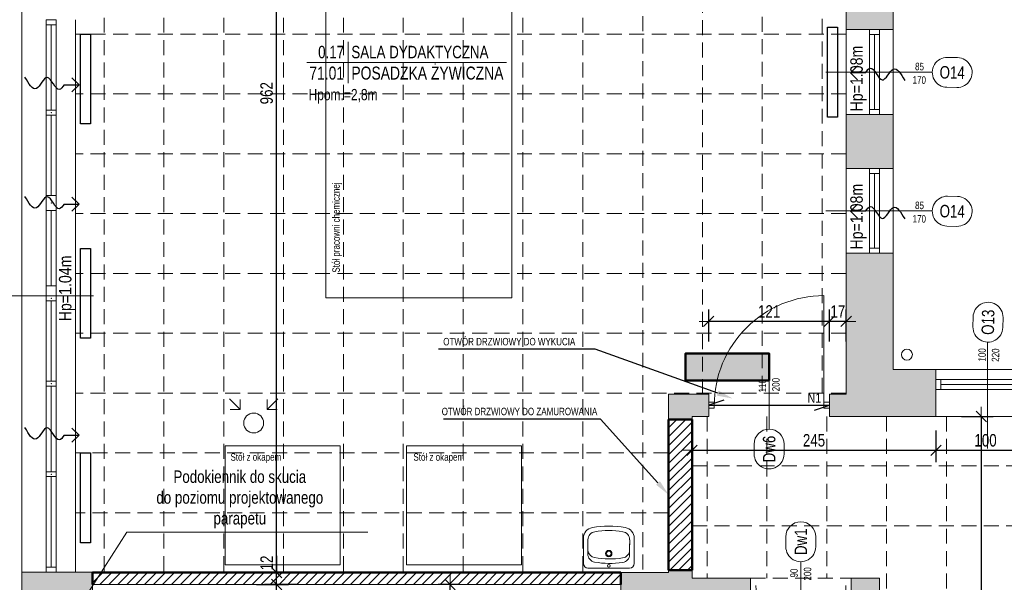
# Model space of a CAD drawing. Header units: millimetres. Extents: x 27490 to 108194, y -40520 to 41185.
# Tile 11 of 65: x 28004 to 28991, y -31493 to -30928. Entities that reach past the tile are written whole.
import ezdxf
from ezdxf import colors
from ezdxf.entities.mleader import LeaderData, LeaderLine
from ezdxf.enums import TextEntityAlignment as Align
from ezdxf.math import Vec2, Vec3

# ---------------------------------------------------------------- set-up
doc = ezdxf.new("R2010")
doc.units = ezdxf.units.MM
doc.linetypes.add('DASHEDX2', pattern=[1.5, 1, -0.5])
doc.layers.get('0').update_dxf_attribs({"lineweight": 18})
doc.layers.get('Defpoints').update_dxf_attribs({"lineweight": 18})
for name, color, linetype, lineweight in [('BA_drz', 7, 'Continuous', 18), ('BA_KS_ist.', 34, 'Continuous', 13), ('BA_met', 7, 'Continuous', 18), ('BA_sym', 7, 'Continuous', 18), ('BA_txc', 1, 'Continuous', 18), ('BA_txs', 2, 'Continuous', 18), ('Cienka', 7, 'Continuous', 18), ('mm_grzejniki', 30, 'Continuous', 30), ('mm_klimatyzacja', 94, 'Continuous', 50), ('mm_Wentylacja', 5, 'Continuous', 50), ('PG_PRZERYWANE_ŚREDNIE', 1, 'DASHEDX2', 18), ('PG_WIDOKOWE_CIENKIE', 1, 'Continuous', 18), ('PG_WYMIARY', 1, 'Continuous', 18), ('PG_WYPOSAŻENIE', 1, 'Continuous', 18), ('PG_ŚCIANY_DZIAŁOWE', 3, 'Continuous', 18), ('Przekrojowa', 60, 'Continuous', 18), ('WYBURZENIA', 160, 'Continuous', 30)]:
    doc.layers.add(name, color=color, linetype=linetype, lineweight=lineweight)
doc.styles.add('BIKTC', font='bikromsw.shx', dxfattribs={"width": 0.8})
doc.styles.add('BIKTS', font='bikromsw.shx', dxfattribs={"width": 0.85})
doc.styles.add('BIKWYM', font='BIKROMSW.SHX', dxfattribs={"width": 0.8})
doc.styles.add('ROMANS', font='bikromsw.shx', dxfattribs={"width": 0.8})
doc.styles.get("Standard").update_dxf_attribs({"font": 'arial.ttf'})
doc.dimstyles.new('BA_KR_50', dxfattribs={"dimscale": 0.5, "dimtxt": 25, "dimasz": 1.666667, "dimexe": 24, "dimexo": 0, "dimgap": 0, "dimtad": 0, "dimdec": 1, "dimrnd": 0.5, "dimzin": 9, "dimdsep": 46, "dimtxsty": 'BIKWYM', "dimblk": 'WYM-KR', "dimcen": 0, "dimdle": 20, "dimclrd": 256, "dimclre": 256, "dimclrt": 7, "dimadec": 0, "dimazin": 0, "dimtfac": 0.033333, "dimtdec": 1, "dimtmove": 0, "dimatfit": 3, "dimldrblk": 'WYM-KR', "dimfxl": 40, "dimfxlon": 1, "dimtvp": 0.8, "dimtolj": 1, "dimarcsym": 0})
pattern_1 = [(45, (-22681.607, 2584.853), (-4.49012806, 4.49012806), [])]

# ---------------------------------------------------------------- blocks, each defined once
blk = doc.blocks.new('symdrz')
blk.add_lwpolyline([(-10, -30, -1), (-10, 30), (10, 30, -1), (10, -30)], format="xyb", close=True)
at = {"style": 'BIKTS', "width": 0.8}
blk.add_attdef('SZERDRZ', text='', height=25, dxfattribs=at).set_placement((77.1, 8.8), align=Align.CENTER)
blk.add_attdef('SYMDRZ', text='', height=25, dxfattribs=at).set_placement((0, 0), align=Align.MIDDLE)
blk.add_attdef('WYSDRZ', text='', height=25, dxfattribs=at).set_placement((77.1, -9.5), align=Align.TOP_CENTER)
blk = doc.blocks.new('dr1h901')
at = {"color": 0}
blk.add_line((-0.5, 0), (-0.5, 1), dxfattribs=at)
blk.add_line((0, 0.362), (0, -0.266))
blk.add_arc((-0.5, 0), 1, 0, 90, dxfattribs=at)
blk = doc.blocks.new('bikmet')
blk.add_line((0, 1.65), (0, -1.65))
at = {"style": 'ROMANS', "width": 0.8}
blk.add_attdef('NRPOM', text='', height=1, dxfattribs=at).set_placement((-0.333, 0.333), align=Align.RIGHT)
blk.add_attdef('NWAPOM', (0.25, 0.333), '', height=1, dxfattribs=at)
blk.add_attdef('RAREA', text='', height=1.042, dxfattribs=at).set_placement((-0.333, -0.333), align=Align.TOP_RIGHT)
blk.add_attdef('PODLOGA', text='', height=1.042, dxfattribs=at).set_placement((0.25, -0.333), align=Align.TOP_LEFT)
blk = doc.blocks.new('A$Cf7835451')
at = {"layer": 'PG_WIDOKOWE_CIENKIE', "lineweight": 18}
for p, q in [((29.97, 50.9), (4.55, 50.9)), ((0, 4.55), (0, 46.36)), ((13.56, 46.28), (18.9, 46.36)), ((17.27, 46.25), (17.27, 46.33)), ((18.09, 46.3), (28.43, 46.46)), ((19.09, 46.31), (19.09, 46.36)), ((24.43, 46.36), (21.8, 46.36)), ((21.8, 46.36), (21.8, 46.36)), ((21.82, 46.36), (21.82, 46.36)), ((22.54, 46.36), (22.54, 46.41)), ((23.62, 46.36), (23.62, 46.38)), ((29.97, 0), (4.55, 0)), ((14.2, 4.47), (19.54, 4.55)), ((17.27, 4.51), (17.27, 4.6)), ((28.43, 4.55), (19.09, 4.55))]:
    blk.add_line(p, q, dxfattribs=at)
for centre, radius in [((2.27, 25.45), 1.36), ((14.54, 25.45), 3.18), ((14.54, 25.45), 2.27)]:
    blk.add_circle(centre, radius, dxfattribs=at)
for centre, radius, start, end in [((4.55, 46.36), 4.55, 90, 180), ((29.97, 40), 10.91, 10.24035, 90), ((13.68, 38.1), 8.18, 90.87473, 171.72059), ((18.21, 38.12), 8.18, 90.87473, 171.72059), ((28.43, 38.18), 8.18, 9.15413, 90), ((-50.54, 25.45), 92.72, 349.75965, 10.24035), ((92.84, 26.58), 88.17, 171.72059, 190.02886), ((97.37, 26.6), 88.17, 171.72059, 190.02886), ((-50.54, 25.45), 88.17, 350.84587, 9.15413), ((14.07, 12.65), 8.18, 190.02886, 270.87473), ((18.6, 12.67), 8.18, 190.02886, 264.7924), ((28.43, 12.73), 8.18, 270, 350.84587), ((4.55, 4.55), 4.55, 180, 270), ((29.97, 10.91), 10.91, 270, 349.75965)]:
    blk.add_arc(centre, radius, start, end, dxfattribs=at)
blk = doc.blocks.new('jamb')
blk.add_lwpolyline([(-0.5, -0.5), (-0.5, 0.5), (0.5, 0.5), (0.5, -0.5)], close=True)
blk = doc.blocks.new('A$C134dd6f3')
at = {"extrusion": (0, 0, -1)}
blk.add_line((55, 77.4), (55, 133.9), dxfattribs=at)
at = {"color": 0, "extrusion": (0, 0, -1)}
blk.add_line((0, 110), (0, 0), dxfattribs=at)
at = {"color": 0}
blk.add_arc((0, 110), 110, 270, 0, dxfattribs=at)
blk = doc.blocks.new('WYM-KR')
at = {"linetype": 'ByBlock'}
blk.add_line((11.52, 0), (-11.52, 0), dxfattribs=at)
at = {"color": 7, "linetype": 'ByBlock'}
blk.add_line((6.24, 6.24), (-6.24, -6.24), dxfattribs=at)
blk = doc.blocks.new('*D794')
at = {"layer": 'Defpoints', "color": 0, "transparency": 16777216}
for p in [(28435.06, -31494.98), (28444.24, -31494.98), (28444.24, -31591.98)]:
    blk.add_point(p, dxfattribs=at)
at = {"layer": 'PG_WYMIARY', "lineweight": -2, "transparency": 16777216}
for p, q in [((28444.24, -31494.98), (28423.06, -31494.98)), ((28435.06, -31591.14), (28435.06, -31495.81)), ((28444.24, -31591.98), (28423.06, -31591.98))]:
    blk.add_line(p, q, dxfattribs=at)
at = {"layer": 'PG_WYMIARY', "lineweight": -2, "transparency": 16777216, "xscale": 0.8333333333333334, "yscale": 0.8333333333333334, "zscale": 0.8333333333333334}
for p, rotation in [((28435.06, -31494.98), 90), ((28435.06, -31591.98), 270)]:
    blk.add_blockref('WYM-KR', p, dxfattribs=dict(at, rotation=rotation))
at = {"layer": 'PG_WYMIARY', "color": 7, "transparency": 16777216, "insert": (28425.06, -31543.48), "char_height": 12.5, "attachment_point": 5, "rotation": 90, "style": 'BIKWYM'}
blk.add_mtext('\\A1;97', dxfattribs=at)
blk = doc.blocks.new('*D723')
at = {"layer": 'Defpoints', "color": 0, "transparency": 16777216}
for p in [(28261.21, -31494.98), (28338.81, -31494.98), (28338.81, -31581.98)]:
    blk.add_point(p, dxfattribs=at)
at = {"layer": 'PG_WYMIARY', "lineweight": -2, "transparency": 16777216}
for p, q in [((28281.21, -31494.98), (28249.21, -31494.98)), ((28261.21, -31581.14), (28261.21, -31495.81)), ((28281.21, -31581.98), (28249.21, -31581.98))]:
    blk.add_line(p, q, dxfattribs=at)
at = {"layer": 'PG_WYMIARY', "lineweight": -2, "transparency": 16777216, "xscale": 0.8333333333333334, "yscale": 0.8333333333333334, "zscale": 0.8333333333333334}
for p, rotation in [((28261.21, -31494.98), 90), ((28261.21, -31581.98), 270)]:
    blk.add_blockref('WYM-KR', p, dxfattribs=dict(at, rotation=rotation))
at = {"layer": 'PG_WYMIARY', "color": 7, "transparency": 16777216, "insert": (28251.21, -31538.48), "char_height": 12.5, "attachment_point": 5, "rotation": 90, "style": 'BIKWYM'}
blk.add_mtext('\\A1;87', dxfattribs=at)
blk = doc.blocks.new('*D818')
at = {"layer": 'Defpoints', "color": 0, "transparency": 16777216}
for p in [(28076.74, -31482.98), (28261.21, -31482.98), (28076.74, -31494.98)]:
    blk.add_point(p, dxfattribs=at)
at = {"layer": 'PG_WYMIARY', "lineweight": -2, "transparency": 16777216}
for p, q in [((28261.21, -31466.23), (28261.21, -31482.98)), ((28241.21, -31482.98), (28273.21, -31482.98)), ((28261.21, -31494.14), (28261.21, -31483.81)), ((28241.21, -31494.98), (28273.21, -31494.98))]:
    blk.add_line(p, q, dxfattribs=at)
at = {"layer": 'PG_WYMIARY', "lineweight": -2, "transparency": 16777216, "xscale": 0.8333333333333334, "yscale": 0.8333333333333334, "zscale": 0.8333333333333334}
for p, rotation in [((28261.21, -31482.98), 90), ((28261.21, -31494.98), 270)]:
    blk.add_blockref('WYM-KR', p, dxfattribs=dict(at, rotation=rotation))
at = {"layer": 'PG_WYMIARY', "color": 7, "transparency": 16777216, "insert": (28251.21, -31473.38), "char_height": 12.5, "attachment_point": 5, "rotation": 90, "style": 'BIKWYM'}
blk.add_mtext('\\A1;12', dxfattribs=at)
blk = doc.blocks.new('*D819')
at = {"layer": 'Defpoints', "color": 0, "transparency": 16777216}
for p in [(28076.74, -30521.48), (28261.21, -30521.48), (28076.74, -31482.98)]:
    blk.add_point(p, dxfattribs=at)
at = {"layer": 'PG_WYMIARY', "lineweight": -2, "transparency": 16777216}
for p, q in [((28241.21, -30521.48), (28273.21, -30521.48)), ((28261.21, -31482.14), (28261.21, -30522.31)), ((28241.21, -31482.98), (28273.21, -31482.98))]:
    blk.add_line(p, q, dxfattribs=at)
at = {"layer": 'PG_WYMIARY', "lineweight": -2, "transparency": 16777216, "xscale": 0.8333333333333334, "yscale": 0.8333333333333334, "zscale": 0.8333333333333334}
for p, rotation in [((28261.21, -30521.48), 90), ((28261.21, -31482.98), 270)]:
    blk.add_blockref('WYM-KR', p, dxfattribs=dict(at, rotation=rotation))
at = {"layer": 'PG_WYMIARY', "color": 7, "transparency": 16777216, "insert": (28251.21, -31002.23), "char_height": 12.5, "attachment_point": 5, "rotation": 90, "style": 'BIKWYM'}
blk.add_mtext('\\A1;962', dxfattribs=at)
blk = doc.blocks.new('*D826')
at = {"layer": 'Defpoints', "color": 0, "transparency": 16777216}
for p in [(28815.49, -31231.1), (28815.49, -31303.98), (28832.24, -31303.98)]:
    blk.add_point(p, dxfattribs=at)
at = {"layer": 'PG_WYMIARY', "lineweight": -2, "transparency": 16777216}
for p, q in [((28815.49, -31251.1), (28815.49, -31219.1)), ((28832.24, -31251.1), (28832.24, -31219.1)), ((28831.41, -31231.1), (28816.32, -31231.1))]:
    blk.add_line(p, q, dxfattribs=at)
at = {"layer": 'PG_WYMIARY', "lineweight": -2, "transparency": 16777216, "xscale": 0.8333333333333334, "yscale": 0.8333333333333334, "zscale": 0.8333333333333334, "rotation": 180}
blk.add_blockref('WYM-KR', (28815.49, -31231.1), dxfattribs=at)
at = {"layer": 'PG_WYMIARY', "lineweight": -2, "transparency": 16777216, "xscale": 0.8333333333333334, "yscale": 0.8333333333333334, "zscale": 0.8333333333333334}
blk.add_blockref('WYM-KR', (28832.24, -31231.1), dxfattribs=at)
at = {"layer": 'PG_WYMIARY', "color": 7, "transparency": 16777216, "insert": (28823.87, -31221.1), "char_height": 12.5, "attachment_point": 5, "style": 'BIKWYM'}
blk.add_mtext('\\A1;17', dxfattribs=at)
blk = doc.blocks.new('*D827')
at = {"layer": 'Defpoints', "color": 0, "transparency": 16777216}
for p in [(28694.49, -31231.1), (28694.49, -31303.98), (28815.49, -31303.98)]:
    blk.add_point(p, dxfattribs=at)
at = {"layer": 'PG_WYMIARY', "lineweight": -2, "transparency": 16777216}
for p, q in [((28694.49, -31251.1), (28694.49, -31219.1)), ((28815.49, -31251.1), (28815.49, -31219.1)), ((28814.66, -31231.1), (28695.32, -31231.1))]:
    blk.add_line(p, q, dxfattribs=at)
at = {"layer": 'PG_WYMIARY', "lineweight": -2, "transparency": 16777216, "xscale": 0.8333333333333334, "yscale": 0.8333333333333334, "zscale": 0.8333333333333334, "rotation": 180}
blk.add_blockref('WYM-KR', (28694.49, -31231.1), dxfattribs=at)
at = {"layer": 'PG_WYMIARY', "lineweight": -2, "transparency": 16777216, "xscale": 0.8333333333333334, "yscale": 0.8333333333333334, "zscale": 0.8333333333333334}
blk.add_blockref('WYM-KR', (28815.49, -31231.1), dxfattribs=at)
at = {"layer": 'PG_WYMIARY', "color": 7, "transparency": 16777216, "insert": (28754.99, -31221.1), "char_height": 12.5, "attachment_point": 5, "style": 'BIKWYM'}
blk.add_mtext('\\A1;121', dxfattribs=at)
blk = doc.blocks.new('*D804')
at = {"layer": 'Defpoints', "color": 0, "transparency": 16777216}
for p in [(28920.24, -31326.48), (28920.24, -32106.48), (28967.74, -32106.48)]:
    blk.add_point(p, dxfattribs=at)
at = {"layer": 'PG_WYMIARY', "lineweight": -2, "transparency": 16777216}
for p, q in [((28947.74, -31326.48), (28979.74, -31326.48)), ((28967.74, -31327.31), (28967.74, -32105.64)), ((28947.74, -32106.48), (28979.74, -32106.48))]:
    blk.add_line(p, q, dxfattribs=at)
at = {"layer": 'PG_WYMIARY', "lineweight": -2, "transparency": 16777216, "xscale": 0.8333333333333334, "yscale": 0.8333333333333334, "zscale": 0.8333333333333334}
for p, rotation in [((28967.74, -31326.48), 90), ((28967.74, -32106.48), 270)]:
    blk.add_blockref('WYM-KR', p, dxfattribs=dict(at, rotation=rotation))
at = {"layer": 'PG_WYMIARY', "color": 7, "transparency": 16777216, "insert": (28957.74, -31716.48), "char_height": 12.5, "attachment_point": 5, "rotation": 90, "style": 'BIKWYM'}
blk.add_mtext('\\A1;780', dxfattribs=at)
blk = doc.blocks.new('*D724')
at = {"layer": 'Defpoints', "color": 0, "transparency": 16777216}
for p in [(28677.74, -31326.48), (28922.24, -31326.48), (28922.24, -31360.4)]:
    blk.add_point(p, dxfattribs=at)
at = {"layer": 'PG_WYMIARY', "lineweight": -2, "transparency": 16777216}
for p, q in [((28677.74, -31340.4), (28677.74, -31372.4)), ((28922.24, -31340.4), (28922.24, -31372.4)), ((28678.57, -31360.4), (28921.41, -31360.4))]:
    blk.add_line(p, q, dxfattribs=at)
at = {"layer": 'PG_WYMIARY', "lineweight": -2, "transparency": 16777216, "xscale": 0.8333333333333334, "yscale": 0.8333333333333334, "zscale": 0.8333333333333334, "rotation": 180}
blk.add_blockref('WYM-KR', (28677.74, -31360.4), dxfattribs=at)
at = {"layer": 'PG_WYMIARY', "lineweight": -2, "transparency": 16777216, "xscale": 0.8333333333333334, "yscale": 0.8333333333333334, "zscale": 0.8333333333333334}
blk.add_blockref('WYM-KR', (28922.24, -31360.4), dxfattribs=at)
at = {"layer": 'PG_WYMIARY', "color": 7, "transparency": 16777216, "insert": (28799.99, -31350.4), "char_height": 12.5, "attachment_point": 5, "style": 'BIKWYM'}
blk.add_mtext('\\A1;245', dxfattribs=at)
blk = doc.blocks.new('*D725')
at = {"layer": 'Defpoints', "color": 0, "transparency": 16777216}
for p in [(28922.24, -31326.48), (29021.74, -31326.48), (29021.74, -31360.4)]:
    blk.add_point(p, dxfattribs=at)
at = {"layer": 'PG_WYMIARY', "lineweight": -2, "transparency": 16777216}
for p, q in [((28922.24, -31340.4), (28922.24, -31372.4)), ((29021.74, -31340.4), (29021.74, -31372.4)), ((28923.07, -31360.4), (29020.91, -31360.4))]:
    blk.add_line(p, q, dxfattribs=at)
at = {"layer": 'PG_WYMIARY', "lineweight": -2, "transparency": 16777216, "xscale": 0.8333333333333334, "yscale": 0.8333333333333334, "zscale": 0.8333333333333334, "rotation": 180}
blk.add_blockref('WYM-KR', (28922.24, -31360.4), dxfattribs=at)
at = {"layer": 'PG_WYMIARY', "lineweight": -2, "transparency": 16777216, "xscale": 0.8333333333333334, "yscale": 0.8333333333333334, "zscale": 0.8333333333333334}
blk.add_blockref('WYM-KR', (29021.74, -31360.4), dxfattribs=at)
at = {"layer": 'PG_WYMIARY', "color": 7, "transparency": 16777216, "insert": (28971.99, -31350.4), "char_height": 12.5, "attachment_point": 5, "style": 'BIKWYM'}
blk.add_mtext('\\A1;100', dxfattribs=at)
blk = doc.blocks.new('*D735')
at = {"layer": 'Defpoints', "color": 0, "transparency": 16777216}
for p in [(28183.71, -30884.48), (27935.19, -30928.48), (28183.71, -30928.48)]:
    blk.add_point(p, dxfattribs=at)
at = {"layer": 'PG_WYMIARY', "lineweight": -2, "transparency": 16777216}
for p, q in [((27955.19, -30884.48), (27923.19, -30884.48)), ((27935.19, -30885.31), (27935.19, -30927.64)), ((27955.19, -30928.48), (27923.19, -30928.48))]:
    blk.add_line(p, q, dxfattribs=at)
at = {"layer": 'PG_WYMIARY', "lineweight": -2, "transparency": 16777216, "xscale": 0.8333333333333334, "yscale": 0.8333333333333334, "zscale": 0.8333333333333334}
for p, rotation in [((27935.19, -30884.48), 90), ((27935.19, -30928.48), 270)]:
    blk.add_blockref('WYM-KR', p, dxfattribs=dict(at, rotation=rotation))
at = {"layer": 'PG_WYMIARY', "color": 7, "transparency": 16777216, "insert": (27925.19, -30906.48), "char_height": 12.5, "attachment_point": 5, "rotation": 90, "style": 'BIKWYM'}
blk.add_mtext('\\A1;44', dxfattribs=at)
blk = doc.blocks.new('*D736')
at = {"layer": 'Defpoints', "color": 0, "transparency": 16777216}
for p in [(28183.71, -30928.48), (27935.19, -31482.48), (28183.71, -31482.48)]:
    blk.add_point(p, dxfattribs=at)
at = {"layer": 'PG_WYMIARY', "lineweight": -2, "transparency": 16777216}
for p, q in [((27955.19, -30928.48), (27923.19, -30928.48)), ((27935.19, -30929.31), (27935.19, -31481.64)), ((27955.19, -31482.48), (27923.19, -31482.48))]:
    blk.add_line(p, q, dxfattribs=at)
at = {"layer": 'PG_WYMIARY', "lineweight": -2, "transparency": 16777216, "xscale": 0.8333333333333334, "yscale": 0.8333333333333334, "zscale": 0.8333333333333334}
for p, rotation in [((27935.19, -30928.48), 90), ((27935.19, -31482.48), 270)]:
    blk.add_blockref('WYM-KR', p, dxfattribs=dict(at, rotation=rotation))
at = {"layer": 'PG_WYMIARY', "color": 7, "transparency": 16777216, "insert": (27925.19, -31205.48), "char_height": 12.5, "attachment_point": 5, "rotation": 90, "style": 'BIKWYM'}
blk.add_mtext('\\A1;554', dxfattribs=at)
blk = doc.blocks.new('*D737')
at = {"layer": 'Defpoints', "color": 0, "transparency": 16777216}
for p in [(28183.71, -31482.48), (27935.19, -31528.98), (28183.71, -31528.98)]:
    blk.add_point(p, dxfattribs=at)
at = {"layer": 'PG_WYMIARY', "lineweight": -2, "transparency": 16777216}
for p, q in [((27955.19, -31482.48), (27923.19, -31482.48)), ((27935.19, -31483.31), (27935.19, -31528.14)), ((27955.19, -31528.98), (27923.19, -31528.98))]:
    blk.add_line(p, q, dxfattribs=at)
at = {"layer": 'PG_WYMIARY', "lineweight": -2, "transparency": 16777216, "xscale": 0.8333333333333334, "yscale": 0.8333333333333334, "zscale": 0.8333333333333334}
for p, rotation in [((27935.19, -31482.48), 90), ((27935.19, -31528.98), 270)]:
    blk.add_blockref('WYM-KR', p, dxfattribs=dict(at, rotation=rotation))
at = {"layer": 'PG_WYMIARY', "color": 7, "transparency": 16777216, "insert": (27925.19, -31505.73), "char_height": 12.5, "attachment_point": 5, "rotation": 90, "style": 'BIKWYM'}
blk.add_mtext('\\A1;47', dxfattribs=at)
blk = doc.blocks.new('*D742')
at = {"layer": 'Defpoints', "color": 0, "transparency": 16777216}
for p in [(28178.17, -29655.48), (27896.13, -32152.48), (28178.17, -32152.48)]:
    blk.add_point(p, dxfattribs=at)
at = {"layer": 'PG_WYMIARY', "lineweight": -2, "transparency": 16777216}
for p, q in [((27916.13, -29655.48), (27884.13, -29655.48)), ((27896.13, -29656.31), (27896.13, -32151.64)), ((27916.13, -32152.48), (27884.13, -32152.48))]:
    blk.add_line(p, q, dxfattribs=at)
at = {"layer": 'PG_WYMIARY', "lineweight": -2, "transparency": 16777216, "xscale": 0.8333333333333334, "yscale": 0.8333333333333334, "zscale": 0.8333333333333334}
for p, rotation in [((27896.13, -29655.48), 90), ((27896.13, -32152.48), 270)]:
    blk.add_blockref('WYM-KR', p, dxfattribs=dict(at, rotation=rotation))
at = {"layer": 'PG_WYMIARY', "color": 7, "transparency": 16777216, "insert": (27886.13, -30903.98), "char_height": 12.5, "attachment_point": 5, "rotation": 90, "style": 'BIKWYM'}
blk.add_mtext('\\A1;2497', dxfattribs=at)
blk = doc.blocks.new('podciecie')
at = {"layer": 'mm_Wentylacja', "color": 142, "lineweight": 30}
for p, q in [((23288, -37575.5), (23288, -37590.5)), ((23288, -37590.5), (23280.93, -37583.43)), ((23288, -37590.5), (23295.07, -37583.43))]:
    blk.add_line(p, q, dxfattribs=at)
blk.add_spline([(23288, -37575.5), (23283.25, -37570.75), (23295.25, -37558.75), (23284.25, -37547.75), (23295.75, -37536.25)], degree=3, dxfattribs=at)
blk = doc.blocks.new('A$C92ba3dc0')
at = {"layer": 'mm_Wentylacja', "color": 2, "lineweight": 30}
for p, rotation in [((35987.4, 24386.78), 270), ((-39967.11, -22201.3), 89.99999999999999), ((-39967.11, -22320.92), 89.99999999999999), ((35987.4, 24247.91), 270), ((-39967.11, -22552.77), 89.99999999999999)]:
    blk.add_blockref('podciecie', p, dxfattribs=dict(at, rotation=rotation))
blk = doc.blocks.new('A$C2afebbaf')
at = {"layer": 'mm_Wentylacja', "color": 142, "lineweight": 20}
for p, q in [((-2225.64, 771.64), (-2215.04, 761.04)), ((-2215.04, 761.04), (-2215.04, 771.04)), ((-2177.36, 771.64), (-2187.96, 761.04)), ((-2187.96, 761.04), (-2187.96, 771.04)), ((-2215.04, 761.04), (-2225.04, 761.04)), ((-2187.96, 761.04), (-2177.96, 761.04))]:
    blk.add_line(p, q, dxfattribs=at)
at = {"layer": 'mm_Wentylacja', "color": 1, "lineweight": 20}
blk.add_circle((-2201.5, 747.5), 10, dxfattribs=at)
blk = doc.blocks.new('A$C6d95d5dd')
at = {"true_color": 0x636466, "transparency": 33554559}
h = blk.add_hatch(color=251, dxfattribs=at)
h.dxf.hatch_style = 1
h.paths.add_polyline_path([(-1684.67, 817.07), (-1768.67, 817.07), (-1768.67, 790.07), (-1684.67, 790.07)])
at = {"layer": 'mm_klimatyzacja', "color": 3, "linetype": 'Continuous', "lineweight": 50, "ltscale": 50}
blk.add_lwpolyline([(-1684.67, 790.07), (-1768.67, 790.07), (-1768.67, 817.07), (-1684.67, 817.07)], close=True, dxfattribs=at)
blk = doc.blocks.new('A$C6810ecfa')
at = {"layer": 'BA_KS_ist.', "color": 18, "linetype": 'Continuous', "lineweight": 20, "ltscale": 25, "true_color": 0x000000}
blk.add_circle((-1546.57, 816.05), 5.5, dxfattribs=at)
blk = doc.blocks.new('A$C52335042')
at = {"layer": 'mm_grzejniki', "lineweight": 30}
for points in [[(-2375, 1047.5), (-2375, 1137.5), (-2365, 1137.5), (-2365, 1047.5)], [(-1626.08, 1054.34), (-1626.08, 1144.34), (-1616.08, 1144.34), (-1616.08, 1054.34)], [(-2375, 832.43), (-2375, 922.43), (-2365, 922.43), (-2365, 832.43)], [(-2375, 627.43), (-2375, 717.43), (-2365, 717.43), (-2365, 627.43)]]:
    blk.add_lwpolyline(points, close=True, dxfattribs=at)

msp = doc.modelspace()

# ---------------------------------------------------------------- hatches: boundary and pattern name
at = {"layer": 'PG_WIDOKOWE_CIENKIE', "lineweight": 18}
h = msp.add_hatch(dxfattribs=at)
h.set_pattern_fill('LINE', scale=2, angle=45)
h.set_pattern_definition(pattern_1)
h.paths.add_polyline_path([(28654.24, -31329.48), (28677.74, -31329.48), (28677.74, -31480.48), (28654.24, -31480.48)])
h = msp.add_hatch(dxfattribs=at)
h.set_pattern_fill('LINE', scale=2, angle=45)
h.set_pattern_definition(pattern_1)
h.paths.add_polyline_path([(28076.74, -31482.98), (28606.24, -31482.98), (28606.24, -31494.98), (28076.74, -31494.98)])
at = {"layer": 'PG_ŚCIANY_DZIAŁOWE', "true_color": 0x939598, "transparency": 33554610}
h = msp.add_hatch(color=252, dxfattribs=at)
h.dxf.hatch_style = 1
h.paths.add_polyline_path([(28879.24, -30867.48), (28832.24, -30867.48), (28832.24, -30938.48), (28879.24, -30938.48)])
h = msp.add_hatch(color=252, dxfattribs=at)
h.dxf.hatch_style = 1
h.paths.add_polyline_path([(28832.24, -31077.73), (28879.24, -31077.73), (28879.24, -31023.48), (28832.24, -31023.48)])
h = msp.add_hatch(color=252, dxfattribs=at)
h.dxf.hatch_style = 1
h.paths.add_polyline_path([(28694.49, -31326.48), (28694.49, -31303.98), (28654.24, -31303.98), (28654.24, -31329.48), (28677.74, -31329.48), (28677.74, -31326.48)])
h.paths.add_polyline_path([(28815.49, -31303.98), (28815.49, -31326.48), (28920.24, -31326.48), (28922.24, -31326.48), (28922.24, -31279.48), (28879.24, -31279.48), (28879.24, -31162.73), (28832.24, -31162.73), (28832.24, -31303.98)])
h = msp.add_hatch(color=252, dxfattribs=at)
h.dxf.hatch_style = 1
h.paths.add_polyline_path([(28076.74, -31482.48), (28005.74, -31482.48), (28005.74, -31528.98), (28059.74, -31528.98), (28076.74, -31528.98)])
h = msp.add_hatch(color=252, dxfattribs=at)
h.dxf.hatch_style = 1
h.paths.add_polyline_path([(28606.24, -31527.98), (28676.74, -31527.98), (28676.74, -31503.48), (28736.24, -31503.48), (28736.24, -31488.48), (28677.74, -31488.48), (28677.74, -31480.48), (28654.24, -31480.48), (28654.24, -31482.98), (28606.24, -31482.98)])
h = msp.add_hatch(color=252, dxfattribs=at)
h.dxf.hatch_style = 1
h.paths.add_polyline_path([(28865.74, -31488.48), (28837.24, -31488.48), (28837.24, -31503.48), (28850.74, -31503.48), (28850.74, -32119.98), (28865.74, -32119.98)])

# ---------------------------------------------------------------- linework, layer by layer
for p, q in [((28005.74, -31844.98), (28005.74, -29682.48)), ((28832.24, -31303.98), (28832.24, -30491.48)), ((28879.24, -31279.48), (28879.24, -30579.98)), ((28030.24, -31482.48), (28030.24, -30928.48)), ((28040.24, -30928.48), (28030.24, -30928.48)), ((28040.24, -30933.48), (28030.24, -30933.48)), ((28035.24, -31019.14), (28035.24, -30933.48)), ((28040.24, -31482.48), (28040.24, -30928.48)), ((28059.74, -30928.48), (28059.74, -31482.48)), ((28879.24, -30938.48), (28832.24, -30938.48)), ((28855.74, -30938.48), (28855.74, -31023.48)), ((28855.74, -30943.48), (28865.74, -30943.48)), ((28860.74, -30943.48), (28860.74, -31018.48)), ((28865.74, -30938.48), (28865.74, -31023.48)), ((28865.74, -30938.98), (28865.74, -31022.98)), ((28040.24, -31019.14), (28030.24, -31019.14)), ((28040.24, -31024.14), (28030.24, -31024.14)), ((28035.24, -31104.81), (28035.24, -31024.14)), ((28879.24, -31023.48), (28832.24, -31023.48)), ((28855.74, -31018.48), (28865.74, -31018.48)), ((28879.24, -31077.73), (28832.24, -31077.73)), ((28855.74, -31077.73), (28855.74, -31162.73)), ((28855.74, -31082.73), (28865.74, -31082.73)), ((28860.74, -31082.73), (28860.74, -31157.73)), ((28865.74, -31077.73), (28865.74, -31162.73)), ((28865.74, -31161.98), (28865.74, -31078.48)), ((28040.24, -31104.81), (28030.24, -31104.81)), ((28040.24, -31119.81), (28030.24, -31119.81)), ((28035.24, -31195.48), (28035.24, -31119.81)), ((28879.24, -31162.73), (28832.24, -31162.73)), ((28855.74, -31157.73), (28865.74, -31157.73)), ((28040.24, -31195.48), (28030.24, -31195.48)), ((28040.24, -31210.48), (28030.24, -31210.48)), ((28035.24, -31291.14), (28035.24, -31210.48)), ((29613.24, -31279.48), (28879.24, -31279.48)), ((28922.24, -31326.48), (28922.24, -31279.48)), ((28040.24, -31291.14), (28030.24, -31291.14)), ((29021.74, -31289.48), (28922.24, -31289.48)), ((28927.24, -31299.48), (28927.24, -31289.48)), ((28040.24, -31296.14), (28030.24, -31296.14)), ((28035.24, -31381.81), (28035.24, -31296.14)), ((29021.74, -31299.48), (28922.24, -31299.48)), ((29016.74, -31294.48), (28927.24, -31294.48)), ((28694.49, -31303.98), (28654.24, -31303.98)), ((28654.24, -31303.98), (28654.24, -31329.48)), ((28694.49, -31326.48), (28694.49, -31303.98)), ((28694.49, -31323.23), (28694.49, -31307.23)), ((28832.24, -31303.98), (28815.49, -31303.98)), ((28815.49, -31326.48), (28815.49, -31303.98)), ((28815.49, -31323.23), (28815.49, -31307.23)), ((28677.74, -31329.48), (28654.24, -31329.48)), ((28677.74, -31326.48), (28677.74, -31329.48)), ((28694.49, -31326.48), (28677.74, -31326.48)), ((28832.24, -31326.48), (28815.49, -31326.48)), ((28832.24, -31326.48), (28920.24, -31326.48)), ((29666.24, -31326.48), (28920.24, -31326.48)), ((28040.24, -31381.81), (28030.24, -31381.81)), ((28040.24, -31386.81), (28030.24, -31386.81)), ((28035.24, -31477.48), (28035.24, -31386.81)), ((28111.15, -31442.4), (28020.62, -31583.85)), ((28111.15, -31442.4), (28352.81, -31442.4)), ((28040.24, -31477.48), (28030.24, -31477.48)), ((28076.74, -31482.48), (28005.74, -31482.48)), ((28040.24, -31482.48), (28030.24, -31482.48)), ((28076.74, -31528.98), (28076.74, -31482.48)), ((28654.24, -31482.98), (28606.24, -31482.98)), ((28606.24, -31482.98), (28606.24, -31527.98)), ((28654.24, -31480.48), (28654.24, -31482.98)), ((28677.74, -31480.48), (28654.24, -31480.48)), ((28677.74, -31480.48), (28677.74, -31488.48)), ((28736.24, -31488.48), (28677.74, -31488.48)), ((28736.24, -31488.48), (28736.24, -31503.48)), ((28865.74, -31488.48), (28837.24, -31488.48)), ((28837.24, -31488.48), (28837.24, -31503.48)), ((28865.74, -32119.98), (28865.74, -31488.48))]:
    msp.add_line(p, q)
at = {"lineweight": 20}
for p, q in [((28918.57, -30980.98), (28811.75, -30980.98)), ((28918.57, -31120.23), (28811.75, -31120.23)), ((28973.99, -31251.91), (28973.99, -31358.72))]:
    msp.add_line(p, q, dxfattribs=at)
msp.add_lwpolyline([(28076.74, -31482.98), (28606.24, -31482.98), (28606.24, -31494.98), (28076.74, -31494.98)], close=True)
for p in [(28035.24, -31021.64), (28035.24, -31021.64), (28035.24, -31021.64), (28035.24, -31021.64), (28035.24, -31112.31), (28035.24, -31112.31), (28035.24, -31112.31), (28035.24, -31112.31), (28035.24, -31207.98), (28035.24, -31207.98), (28035.24, -31207.98), (28035.24, -31207.98), (28035.24, -31293.64), (28035.24, -31293.64), (28035.24, -31293.64), (28035.24, -31293.64), (28035.24, -31384.31), (28035.24, -31384.31), (28035.24, -31384.31), (28035.24, -31384.31)]:
    msp.add_point(p)
at = {"layer": 'BA_met', "color": 18, "true_color": 0x000000}
msp.add_line((28291.63, -30971.36), (28491.84, -30971.36), dxfattribs=at)
at = {"layer": 'BA_sym', "color": 18, "true_color": 0x000000}
msp.add_line((28077.7, -31205.48), (27976.67, -31205.48), dxfattribs=at)
at = {"layer": 'PG_PRZERYWANE_ŚREDNIE', "color": 251, "lineweight": 15, "ltscale": 15, "true_color": 0x636466}
for p, q in [((28088.24, -30521.48), (28088.24, -31482.98)), ((28148.24, -30521.48), (28148.24, -31482.98)), ((28208.24, -30521.48), (28208.24, -31482.98)), ((28268.24, -30521.48), (28268.24, -31482.98)), ((28328.24, -30521.48), (28328.24, -31482.98)), ((28388.24, -30521.48), (28388.24, -31482.98)), ((28448.24, -30521.48), (28448.24, -31482.98)), ((28508.24, -30521.48), (28508.24, -31482.98)), ((28568.24, -30521.48), (28568.24, -31482.98)), ((28748.08, -31300.6), (28748.08, -30520.95)), ((28688.17, -31303.98), (28688.17, -30524.33)), ((28808.04, -31302.75), (28808.04, -30523.11)), ((28628.24, -30924.98), (28628.24, -31482.98)), ((28832.24, -30942.98), (28059.74, -30942.98)), ((28832.24, -31002.98), (28059.74, -31002.98)), ((28832.24, -31062.98), (28059.74, -31062.98)), ((28832.24, -31122.98), (28059.74, -31122.98)), ((28832.24, -31182.98), (28059.74, -31182.98)), ((28832.24, -31242.98), (28059.74, -31242.98)), ((28832.24, -31302.98), (28059.74, -31302.98)), ((28654.24, -31329.48), (28654.24, -31480.48)), ((28677.74, -31329.48), (28677.74, -31480.48)), ((28692.74, -31326.48), (28692.74, -31488.48)), ((28752.74, -31326.48), (28752.74, -31488.48)), ((28812.74, -31326.48), (28812.74, -31488.48)), ((28872.74, -31326.48), (28872.74, -32106.48)), ((28932.74, -31326.48), (28932.74, -32106.48)), ((28654.24, -31362.98), (28059.74, -31362.98)), ((28677.74, -31375.98), (29826.74, -31375.98)), ((28654.24, -31422.98), (28059.74, -31422.98)), ((28677.74, -31435.98), (29826.74, -31435.98)), ((28606.24, -31482.98), (28076.74, -31482.98)), ((28736.24, -31488.48), (28837.24, -31488.48))]:
    msp.add_line(p, q, dxfattribs=at)
at = {"layer": 'PG_WIDOKOWE_CIENKIE', "color": 18, "lineweight": 50, "true_color": 0x000000}
for p, q in [((28076.74, -31482.98), (28606.24, -31482.98)), ((28076.74, -31482.98), (28076.74, -31494.98)), ((28606.24, -31482.98), (28606.24, -31494.98))]:
    msp.add_line(p, q, dxfattribs=at)
at = {"layer": 'PG_WIDOKOWE_CIENKIE', "lineweight": 13}
for points in [[(28497.06, -30738.14), (28497.06, -31207.39), (28310.52, -31207.39), (28310.52, -30738.14)], [(28325.02, -31355.76), (28325.02, -31475.34), (28209.66, -31475.34), (28209.66, -31355.76)], [(28506.69, -31355.76), (28506.69, -31475.34), (28391.33, -31475.34), (28391.33, -31355.76)]]:
    msp.add_lwpolyline(points, close=True, dxfattribs=at)
at = {"layer": 'PG_WIDOKOWE_CIENKIE', "color": 18, "lineweight": 50, "true_color": 0x000000}
msp.add_lwpolyline([(28654.24, -31329.48), (28677.74, -31329.48), (28677.74, -31480.48), (28654.24, -31480.48)], close=True, dxfattribs=at)
at = {"layer": 'WYBURZENIA', "color": 7}
for p, q in [((28709.49, -31310.23), (28694.49, -31315.23)), ((28694.49, -31315.23), (28815.49, -31315.23)), ((28800.49, -31320.23), (28815.49, -31315.23))]:
    msp.add_line(p, q, dxfattribs=at)

# ---------------------------------------------------------------- block references
at = {"lineweight": 20, "rotation": 180}
msp.add_blockref('A$C134dd6f3', (28809.99, -31205.23), dxfattribs=at)
at = {"layer": 'BA_drz', "color": 18, "true_color": 0x000000, "xscale": -5.5, "yscale": 5.999999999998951, "zscale": 5.5}
for p in [(28697.24, -31315.23), (28812.74, -31315.23)]:
    msp.add_blockref('jamb', p, dxfattribs=at)
at = {"layer": 'BA_drz', "color": 18, "true_color": 0x000000, "xscale": 90, "yscale": 90, "zscale": -90, "rotation": 180}
msp.add_blockref('dr1h901', (28786.74, -31495.98), dxfattribs=at)
at = {"layer": 'BA_met', "color": 18, "true_color": 0x000000, "xscale": 12.5, "yscale": 12.5, "zscale": 12.5}
msp.add_blockref('bikmet', (28333.04, -30971.36), dxfattribs=at).add_auto_attribs({'NRPOM': '0.17', 'NWAPOM': 'SALA DYDAKTYCZNA', 'RAREA': '71.01', 'PODLOGA': 'POSADZKA ŻYWICZNA'})
at = {"layer": 'BA_sym', "color": 18, "true_color": 0x000000}
ref = msp.add_blockref('symdrz', (28938.56, -30981.4), dxfattribs=dict(at, xscale=0.5000000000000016, yscale=0.5000000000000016, zscale=0.5000000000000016, rotation=178.7952046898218))
ref.add_attrib('Symdrz', 'O14', dxfattribs={"height": 12.5, "rotation": 358.7952, "style": 'BIKTS', "width": 0.8}).set_placement((28938.56, -30981.4), align=Align.MIDDLE_CENTER)
ref.add_attrib('Szerdrz', '170', dxfattribs={"layer": 'BA_txc', "height": 7.5, "rotation": 358.7952, "style": 'BIKTS', "width": 0.8}).set_placement((28905.56, -30988.94), align=Align.MIDDLE_CENTER)
ref.add_attrib('Wysdrz', '85', dxfattribs={"layer": 'BA_txc', "height": 7.5, "rotation": 358.7952, "style": 'BIKTS', "width": 0.8}).set_placement((28905.79, -30975.46), align=Align.MIDDLE_CENTER)
ref = msp.add_blockref('symdrz', (28938.56, -31120.65), dxfattribs=dict(at, xscale=0.5000000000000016, yscale=0.5000000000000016, zscale=0.5000000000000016, rotation=178.7952046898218))
ref.add_attrib('Symdrz', 'O14', dxfattribs={"height": 12.5, "rotation": 358.7952, "style": 'BIKTS', "width": 0.8}).set_placement((28938.56, -31120.65), align=Align.MIDDLE_CENTER)
ref.add_attrib('Szerdrz', '170', dxfattribs={"layer": 'BA_txc', "height": 7.5, "rotation": 358.7952, "style": 'BIKTS', "width": 0.8}).set_placement((28905.56, -31128.19), align=Align.MIDDLE_CENTER)
ref.add_attrib('Wysdrz', '85', dxfattribs={"layer": 'BA_txc', "height": 7.5, "rotation": 358.7952, "style": 'BIKTS', "width": 0.8}).set_placement((28905.79, -31114.71), align=Align.MIDDLE_CENTER)
ref = msp.add_blockref('symdrz', (28974.41, -31231.91), dxfattribs=dict(at, xscale=0.5000000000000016, yscale=0.5000000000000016, zscale=0.5000000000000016, rotation=268.7952046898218))
ref.add_attrib('Symdrz', 'O13', dxfattribs={"height": 12.5, "rotation": 88.7952, "style": 'BIKTS', "width": 0.8}).set_placement((28974.41, -31231.91), align=Align.MIDDLE_CENTER)
ref.add_attrib('Szerdrz', '220', dxfattribs={"layer": 'BA_txc', "height": 7.5, "rotation": 88.7952, "style": 'BIKTS', "width": 0.8}).set_placement((28981.96, -31264.92), align=Align.MIDDLE_CENTER)
ref.add_attrib('Wysdrz', '100', dxfattribs={"layer": 'BA_txc', "height": 7.5, "rotation": 88.7952, "style": 'BIKTS', "width": 0.8}).set_placement((28968.47, -31264.68), align=Align.MIDDLE_CENTER)
ref = msp.add_blockref('symdrz', (28754.99, -31359.12), dxfattribs=dict(at, xscale=0.5000000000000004, yscale=0.5000000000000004, zscale=0.5000000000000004, rotation=90.00000236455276))
ref.add_attrib('Symdrz', 'Dw6', dxfattribs={"height": 12.5, "rotation": 90, "style": 'BIKTS', "width": 0.8}).set_placement((28754.99, -31359.12), align=Align.MIDDLE_CENTER)
ref.add_attrib('Szerdrz', '110', dxfattribs={"layer": 'BA_txc', "height": 7.5, "rotation": 90, "style": 'BIKTS', "width": 0.8}).set_placement((28748.24, -31295.59), align=Align.MIDDLE_CENTER)
ref.add_attrib('Wysdrz', '200', dxfattribs={"layer": 'BA_txc', "height": 7.5, "rotation": 90, "style": 'BIKTS', "width": 0.8}).set_placement((28761.74, -31294.47), align=Align.MIDDLE_CENTER)
ref = msp.add_blockref('symdrz', (28786.74, -31452.08), dxfattribs=dict(at, xscale=0.5000000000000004, yscale=0.5000000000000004, zscale=0.5000000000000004, rotation=90.00000236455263))
ref.add_attrib('Symdrz', 'Dw1', dxfattribs={"height": 12.5, "rotation": 90, "style": 'BIKTS', "width": 0.8}).set_placement((28786.74, -31452.08), align=Align.MIDDLE_CENTER)
ref.add_attrib('Szerdrz', '90', dxfattribs={"layer": 'BA_txc', "height": 7.5, "rotation": 90, "style": 'BIKTS', "width": 0.8}).set_placement((28779.99, -31483.5), align=Align.MIDDLE_CENTER)
ref.add_attrib('Wysdrz', '200', dxfattribs={"layer": 'BA_txc', "height": 7.5, "rotation": 90, "style": 'BIKTS', "width": 0.8}).set_placement((28793.49, -31484.33), align=Align.MIDDLE_CENTER)
at = {"layer": 'PG_WIDOKOWE_CIENKIE', "lineweight": 30, "xscale": -1, "rotation": 270}
msp.add_blockref('A$Cf7835451', (28568.8, -31478.5), dxfattribs=at)
at = {"layer": 'Przekrojowa'}
for name in ['A$C52335042', 'A$C92ba3dc0', 'A$C6810ecfa', 'A$C2afebbaf', 'A$C6d95d5dd']:
    msp.add_blockref(name, (30439.74, -32080.48), dxfattribs=at)

# ---------------------------------------------------------------- texts
at = {"layer": 'BA_txs', "color": 18, "true_color": 0x000000, "style": 'BIKTS', "width": 0.85}
for s, p in [('Hp=1.08m', (28848.89, -31020.49)), ('Hp=1.08m', (28848.89, -31159.06)), ('Hp=1.04m', (28055.5, -31231))]:
    msp.add_text(s, height=12.5, rotation=90, dxfattribs=at).set_placement(p)
at = {"layer": 'BA_txs', "color": 7, "insert": (28793.55, -31303.23), "char_height": 9.375, "width": 793.7526, "attachment_point": 1, "style": 'BIKTS'}
msp.add_mtext('N1', dxfattribs=at)
at = {"layer": 'Cienka', "color": 7, "lineweight": 0, "insert": (28224.32, -31409.57), "char_height": 12.5, "attachment_point": 5, "style": 'BIKWYM'}
msp.add_mtext('\\A1;Podokiennik do skucia\\Pdo poziomu projektowanego\\Pparapetu', dxfattribs=at)
at = {"layer": 'PG_WYPOSAŻENIE', "color": 18, "true_color": 0x000000, "attachment_point": 1, "style": 'BIKTC'}
for s, width, gutter_width, insert, char_height, rotation in [('Hpom.=2,8m', 976.0193, 75, (28293.24, -30997.97), 11.25, 360), ('Stół pracowni chemicznej', 650.6795, 50, (28317.08, -31182.2), 7.5, 90), ('OTWÓR DRZWIOWY DO WYKUCIA', 650.6795, 50, (28428.28, -31247.64), 7.5, 360), ('OTWÓR DRZWIOWY DO ZAMUROWANIA', 650.6795, 50, (28426.74, -31317.69), 7.5, 360), ('Stół z okapem', 650.6795, 50, (28215, -31363.35), 7.5, 360), ('Stół z okapem', 650.6795, 50, (28398.4, -31363.35), 7.5, 360)]:
    msp.add_mtext_dynamic_manual_height_columns(s, width=width, gutter_width=gutter_width, heights=[0], dxfattribs=dict(at, insert=insert, char_height=char_height, rotation=rotation))

# ---------------------------------------------------------------- dimensions: what is measured, and where the dimension line sits
at = {"layer": 'PG_WYMIARY'}
for base, p1, p2, picture, middle in [((27896.13, -32152.48), (28178.17, -29655.48), (28178.17, -32152.48), '*D742', (27886.13, -30903.98)), ((28261.20593041, -30521.47558061), (28076.74077459, -31482.97558061), (28076.74077459, -30521.47558061), '*D819', (28251.20593041, -31002.22558061)), ((27935.19, -30928.48), (28183.71, -30884.48), (28183.71, -30928.48), '*D735', (27925.19, -30906.48)), ((27935.19, -31482.48), (28183.71, -30928.48), (28183.71, -31482.48), '*D736', (27925.19, -31205.48)), ((28967.74, -32106.48), (28920.24, -31326.48), (28920.24, -32106.48), '*D804', (28957.74, -31716.48)), ((27935.19164354, -31528.97558061), (28183.71121478, -31482.47558061), (28183.71121478, -31528.97558061), '*D737', (27925.19164354, -31505.72558061)), ((28261.21, -31494.98), (28338.81, -31581.98), (28338.81, -31494.98), '*D723', (28251.21, -31538.48)), ((28435.06, -31494.98), (28444.24, -31591.98), (28444.24, -31494.98), '*D794', (28425.06, -31543.48))]:
    dim = msp.add_linear_dim(base=base, p1=p1, p2=p2, angle=90, dimstyle='BA_KR_50', override={"dimdec": 0, "dimtmove": 1}, dxfattribs=at)
    dim.commit()
    dim.dimension.update_dxf_attribs({"geometry": picture, "text_midpoint": middle})
for base, p1, p2, picture, middle in [((28694.49, -31231.1), (28815.49, -31303.98), (28694.49, -31303.98), '*D827', (28754.99, -31221.1)), ((28815.49, -31231.1), (28832.24, -31303.98), (28815.49, -31303.98), '*D826', (28823.87, -31221.1)), ((28922.24077459, -31360.40138768), (28677.74077459, -31326.47558061), (28922.24077459, -31326.47558061), '*D724', (28799.99077459, -31350.40138768)), ((29021.74077459, -31360.40138768), (28922.24077459, -31326.47558061), (29021.74077459, -31326.47558061), '*D725', (28971.99077459, -31350.40138768))]:
    dim = msp.add_linear_dim(base=base, p1=p1, p2=p2, dimstyle='BA_KR_50', override={"dimdec": 0, "dimtmove": 1}, dxfattribs=at)
    dim.commit()
    dim.dimension.update_dxf_attribs({"geometry": picture, "text_midpoint": middle})
dim = msp.add_linear_dim(base=(28261.21, -31482.98), p1=(28076.74, -31494.98), p2=(28076.74, -31482.98), angle=90, dimstyle='BA_KR_50', override={"dimdec": 0, "dimtmove": 1}, dxfattribs=at)
dim.commit()
dim.dimension.update_dxf_attribs({"geometry": '*D818', "text_midpoint": (28261.21, -31473.38), "dimtype": 160})

# ---------------------------------------------------------------- leaders
at = {"layer": 'Cienka'}
ml = msp.add_multileader_mtext('Standard', dxfattribs=at)
ml.set_content('', color=256)
ml.set_leader_properties()
ml.build(insert=Vec2(0, 0))
ml.multileader.update_dxf_attribs({"arrow_head_size": 16, "scale": 4})
ctx = ml.context
ctx.base_point, ctx.scale, ctx.char_height, ctx.arrow_head_size, ctx.landing_gap_size, ctx.plane_origin = Vec3(28407.47, -31259.07), 4, 16, 16, 8, Vec3(28669.59, -31366.75)
ctx.text_align_type = 2
notes = []
notes.append((ctx, [(0, (1, 1, 0), (28580.7, -31259.07), (-1, 0), 157.23, [(0, [(28718.49, -31308.44)], 0, [])])]))
ctx.mtext.insert, ctx.mtext.alignment, ctx.mtext.flow_direction = Vec3(28415.47, -31251.07), 3, 5
ml = msp.add_multileader_mtext('Standard', dxfattribs=at)
ml.set_content('', color=256)
ml.set_leader_properties()
ml.build(insert=Vec2(0, 0))
ml.multileader.update_dxf_attribs({"arrow_head_size": 16, "scale": 4})
ctx = ml.context
ctx.base_point, ctx.scale, ctx.char_height, ctx.arrow_head_size, ctx.landing_gap_size, ctx.plane_origin = Vec3(28412.64, -31329.12), 4, 16, 16, 8, Vec3(28723.67, -31436.79)
ctx.text_align_type = 2
notes.append((ctx, [(0, (1, 1, 0), (28585.87, -31329.12), (-1, 0), 157.23, [(1, [(28654.24, -31404.98)], 0, [])])]))
ctx.mtext.insert, ctx.mtext.alignment, ctx.mtext.flow_direction = Vec3(28420.64, -31321.12), 3, 5
for ctx, leaders in notes:
    for number, flags, end, landing, length, lines in leaders:
        leader = LeaderData()
        leader.index, (leader.has_last_leader_line, leader.has_dogleg_vector, leader.attachment_direction) = number, flags
        leader.last_leader_point, leader.dogleg_vector, leader.dogleg_length = Vec3(end), Vec3(landing), length
        for number, points, colour, breaks in lines:
            line = LeaderLine()
            line.index, line.vertices, line.color, line.breaks = number, Vec3.list(points), colors.encode_raw_color(colour), breaks
            leader.lines.append(line)
        ctx.leaders.append(leader)

doc.saveas('drawing.dxf')
